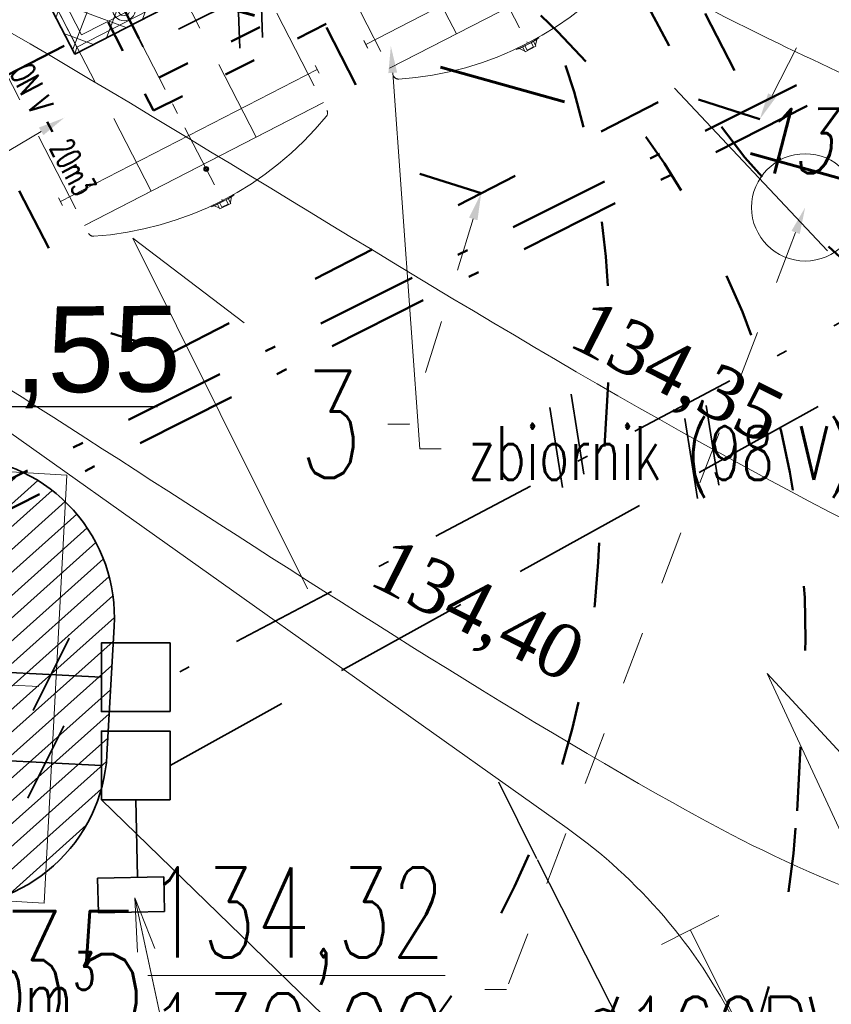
# Model space of a CAD drawing. Header units: metres. Extents: x 7472034 to 8440138, y 5890133 to 5961460.
# Tile 11 of 103: x 8439490.45 to 8439498.02, y 5890371.01 to 5890380.2. Entities that reach past the tile are written whole.
import ezdxf
from ezdxf import colors
from ezdxf.entities.mleader import LeaderData, LeaderLine
from ezdxf.math import Vec2, Vec3

# ---------------------------------------------------------------- set-up
doc = ezdxf.new("R2010")
doc.units = ezdxf.units.M
doc.header["$MEASUREMENT"] = 0
for name, pattern in [('$0$L218_500', [1, 0.5, -0.5]), ('ACAD_ISO03W100', [30, 12, -18]), ('ACAD_ISO10W100', [18, 12, -3, 0, -3]), ('CENTER', [2, 1.25, -0.25, 0.25, -0.25]), ('DASHDOT', [25.399999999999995, 12.7, -6.349999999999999, 0, -6.349999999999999]), ('DASHDOT2', [0.5, 0.25, -0.125, 0, -0.125]), ('DASHDOTX2', [2, 1, -0.5, 0, -0.5]), ('DASHED', [19.049999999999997, 12.7, -6.349999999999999])]:
    doc.linetypes.add(name, pattern=pattern)
doc.layers.get('0').update_dxf_attribs({"linetype": 'CONTINUOUS', "lineweight": 5})
for name, color, linetype, lineweight in [('### rzędne', 172, 'CONTINUOUS', 5), ('___DR.warstwice', 7, 'CONTINUOUS', 5), ('__GRANICA', 5, 'ACAD_ISO03W100', 80), ('_a_widok', 7, 'CONTINUOUS', 5), ('_IS.BLOK.KD.doziemne', 7, 'CONTINUOUS', 5), ('_IS.BLOK.T', 7, 'CONTINUOUS', 5), ('_IS.KD.B.studnia', 122, 'CONTINUOUS', 13), ('_IS.KD.opis.1', 138, 'CONTINUOUS', 18), ('_IS.KD.opis.2', 7, 'CONTINUOUS', 18), ('_IS.KD.ZB.rura', 120, 'ACAD_ISO03W100', 50), ('_T_LPG', 52, 'DASHDOT', 50), ('_T_ON_V', 181, 'ACAD_ISO03W100', 50), ('_T_strefa_opis', 178, 'CONTINUOUS', 18), ('_T_zbiornik.opis', 190, 'CONTINUOUS', 13), ('E_BLOK', 170, 'CONTINUOUS', 20), ('E_Kable_ziemia2', 10, 'DASHED', 35), ('E_Kanal_iskrob.', 10, 'DASHDOTX2', 35), ('E_Opis_Uziemienie', 170, 'CONTINUOUS', 20), ('PROJ-ULICE', 7, 'CONTINUOUS', 5), ('T_kreska', 8, 'CONTINUOUS', 5), ('T_strefa-8', 20, 'ACAD_ISO03W100', 50), ('T_strefa-Z1', 140, 'CONTINUOUS', 35), ('T_strefa-Z2', 210, 'CONTINUOUS', 35), ('właz', 7, 'CONTINUOUS', 5), ('ZAG-OBRYS050', 7, 'CONTINUOUS', 50), ('zbiorniki', 7, 'CONTINUOUS', 13), ('zlew', 7, 'CONTINUOUS', 9), ('zrębnica', 7, 'CONTINUOUS', 5)]:
    doc.layers.add(name, color=color, linetype=linetype, lineweight=lineweight)
doc.layers.add('_IS_NO', color=11, linetype='CONTINUOUS', lineweight=20, plot=False)
doc.layers.add('Kraw_parking', color=7, linetype='DASHED')
doc.styles.add('ARIAL', font='arial.ttf')
doc.styles.add('BP', font='romans.shx', dxfattribs={"width": 0.8})
doc.styles.add('RS', font='Romans.shx', dxfattribs={"width": 0.7})
doc.styles.get("Standard").update_dxf_attribs({"font": 'simplex.shx', "width": 0.75})
doc.styles.add('style2', font='romans.shx', dxfattribs={"width": 0.7, "oblique": 15})
doc.styles.add('wojtek 1', font='times.ttf', dxfattribs={"height": 0.6})
doc.linetypes.add('OGRODZENIE2', pattern='A,0.25,-0.1,[132,ltypeshp.shx,S=0.1,R=0,X=-0.1,Y=0],-0.1,1', length=1.45)
doc.dimstyles.get("Standard").update_dxf_attribs({"dimtxt": 1, "dimasz": 1, "dimexe": 1, "dimexo": 1, "dimgap": 1, "dimtad": 1, "dimtxsty": 'Standard', "dimcen": 2.5, "dimadec": 0, "dimazin": 0, "dimtfac": 1, "dimtmove": 0, "dimatfit": 3, "dimfxl": 0, "dimarcsym": 0})

# ---------------------------------------------------------------- blocks, each defined once
blk = doc.blocks.new('A$C5FF37710')
at = {"layer": '### rzędne', "color": 0, "lineweight": 13, "flags": 128}
for points in [[(43.43606907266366, 6.2478389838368), (41.80899405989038, 9.517322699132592), (42.84638476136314, 8.72716147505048)], [(49.25977627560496, 2.144460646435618), (47.72278775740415, 5.457248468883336), (48.60168974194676, 4.507757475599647)]]:
    blk.add_lwpolyline(points, dxfattribs=at)
blk = doc.blocks.new('*U44')
at = {"linetype": 'Continuous', "ltscale": 100}
for points in [[(19.91938772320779, 47.49779430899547), (22.58638233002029, -27.77697788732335)], [(-1.333497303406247, 37.63738609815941), (1.333497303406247, -37.63738609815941)]]:
    blk.add_lwpolyline(points, dxfattribs=at)
blk = doc.blocks.new('Studnia SK1_v2')
at = {"color": 0, "linetype": 'Continuous', "ltscale": 2}
blk.add_lwpolyline([(0, 0.6399999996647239), (0.6400000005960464, 0.6399999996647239), (0.6400000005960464, 0), (0, 0), (0, 0.6399999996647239)], dxfattribs=at)
blk = doc.blocks.new('*U46')
at = {"linetype": 'Continuous', "ltscale": 100}
for points in [[(14.02846421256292, 49.55829560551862), (25.78010649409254, -24.84132195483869)], [(-5.875821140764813, 37.19980878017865), (5.875821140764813, -37.19980878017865)]]:
    blk.add_lwpolyline(points, dxfattribs=at)
blk = doc.blocks.new('*U47')
at = {"linetype": 'Continuous', "ltscale": 100}
blk.add_lwpolyline([(16.69782834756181, 33.75697817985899), (-16.69782834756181, -33.75697817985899)], dxfattribs=at)
blk = doc.blocks.new('A$C57F34CC8')
at = {"layer": '__GRANICA', "color": 246, "lineweight": 60, "ltscale": 0.1}
blk.add_lwpolyline([(104.5474768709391, 61.49084398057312), (124.7534257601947, 8.664832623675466), (116.2782638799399, -2.598389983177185e-07), (87.50180485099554, 5.853071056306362), (75.53745610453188, 9.185393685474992), (65.1202681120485, 10.79332474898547), (52.65768154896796, 12.23814885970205), (35.11359243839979, 14.25579591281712), (31.17050394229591, 14.72508112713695), (-8.847564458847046e-07, 23.87893649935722)], dxfattribs=at)
blk = doc.blocks.new('A$C2C426404')
at = {"layer": '### rzędne', "color": 0, "lineweight": 25}
blk.add_line((53.00131371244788, 10.70334650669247), (49.57066087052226, 10.70334650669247), dxfattribs=at)
at = {"layer": '_IS_NO'}
for points, knots in [([(50.6228041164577, 30.56321178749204, 1.829566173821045e-06), (53.11749188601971, 30.21319374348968), (56.38514522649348, 30.67444155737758), (60.99540497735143, 30.04553546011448), (68.19327101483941, 22.54355850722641, -2.469325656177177e-08), (70.8769634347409, 19.46133922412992, 5.150448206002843e-09), (74.71212187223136, 14.31917844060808, -1.219795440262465e-09), (78.88802252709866, 13.86142715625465), (82.75564656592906, 12.70757211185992)], [0, 0, 0, 0, 7.578698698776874, 9.67195365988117, 16.27655537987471, 24.33370670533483, 30.35915105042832, 36.79354326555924, 36.79354326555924, 36.79354326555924, 36.79354326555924]), ([(22.24795573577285, 20.37028996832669, 1.829566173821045e-06), (26.42848519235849, 20.36833205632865, 2.595275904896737e-06), (34.77398029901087, 19.71811303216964, 3.653563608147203e-06), (38.92662956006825, 20.04217899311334, -5.197057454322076e-07), (43.77274004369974, 17.83557516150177, 1.833094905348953e-07), (51.08127841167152, 15.06439746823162, -1.538063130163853e-07), (58.09044384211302, 9.696452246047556, 2.324577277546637e-08), (65.34780037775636, 7.091900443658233, 5.796258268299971e-09), (69.6463277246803, 6.131249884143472)], [0, 0, 0, 0, 12.09868180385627, 16.72159260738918, 20.95800891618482, 26.67839108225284, 41.1845399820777, 48.39980958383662, 48.39980958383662, 48.39980958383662, 48.39980958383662])]:
    blk.add_open_spline(points, degree=3, knots=knots, dxfattribs=at)
at = {"layer": '_IS_NO', "ltscale": 0.1}
for points, knots in [([(55.69703794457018, 26.44192530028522, 8.07171421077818e-08), (60.47702913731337, 24.37489471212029, 4.118097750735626e-07), (65.41527824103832, 21.38608461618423, 8.932878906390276e-07), (68.42167646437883, 18.98607052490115, -1.681326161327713e-07), (71.60992970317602, 12.73766223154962), (75.29265419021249, 11.98629271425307, 1.662301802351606e-08), (79.75433884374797, 11.20084950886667)], [13.0881689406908, 13.0881689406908, 13.0881689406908, 13.0881689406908, 21.71831455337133, 28.5577747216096, 34.1003045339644, 40.71973107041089, 40.71973107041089, 40.71973107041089, 40.71973107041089]), ([(27.67626924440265, 23.09287754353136, 1.829566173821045e-06), (31.68315875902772, 23.09132452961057, 2.263426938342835e-06), (38.09081487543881, 23.52010669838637, 2.956097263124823e-06), (46.0190905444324, 20.44823641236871), (52.02710655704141, 18.01596992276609, 1.18983141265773e-07), (57.48081744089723, 14.61059598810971, 3.880691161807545e-08), (63.15046560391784, 12.16836789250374), (64.01579423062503, 9.527138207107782), (68.70553139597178, 8.717305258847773), (72.93792583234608, 7.781059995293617)], [0, 0, 0, 0, 11.95042031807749, 19.07916594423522, 25.47980302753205, 30.85202744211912, 32.94528240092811, 39.66304915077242, 46.67346183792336, 46.67346183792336, 46.67346183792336, 46.67346183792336]), ([(62.24621604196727, 5.30372504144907), (59.69645195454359, 6.006288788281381), (55.62225586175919, 8.04164257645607), (50.42614254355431, 11.82063606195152), (48.68161256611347, 12.5528353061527)], [0, 0, 0, 0, 3.912495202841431, 17.36439126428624, 17.36439126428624, 17.36439126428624, 17.36439126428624])]:
    blk.add_open_spline(points, degree=3, knots=knots, dxfattribs=at)
at = {"layer": '### rzędne', "color": 0, "linetype": 'CENTER', "lineweight": 25, "attachment_point": 1}
for s, insert, char_height, rotation, style in [('134,31', (58.55111750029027, 13.47682633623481, -2.023724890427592e-06), 0.6, 0.4319074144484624, 'style2'), ('134,55', (49.79619972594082, 11.62114398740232, 2.494056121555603e-06), 0.8, 0.43190741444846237, 'ARIAL')]:
    blk.add_mtext(s, dxfattribs=dict(at, insert=insert, char_height=char_height, rotation=rotation, style=style))
at = {"layer": '_IS_NO', "char_height": 0.5, "attachment_point": 1, "rotation": 333.25677433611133, "style": 'wojtek 1'}
for s, insert in [('134,35', (57.03684126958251, 11.72651315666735, 5.875330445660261e-07)), ('134,40', (55.17790017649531, 9.503100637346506, 5.875330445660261e-07))]:
    blk.add_mtext(s, dxfattribs=dict(at, insert=insert))
blk = doc.blocks.new('STUDNIA NAZB')
at = {"layer": 'właz', "lineweight": 0}
blk.add_lwpolyline([(-1255, 1255.000000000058), (-335, 1255.000000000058), (-335, 335.0000000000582), (-1255, 335.0000000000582)], close=True, dxfattribs=at)
at = {"layer": 'właz', "linetype": 'Continuous', "lineweight": 0}
for centre, radius in [((-795.0000000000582, 1225.000000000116), 105), ((-795.0000000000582, 1225.000000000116), 57), ((-795.0000000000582, 1045.000000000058), 30), ((-795.0000000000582, 845.0000000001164), 57), ((-795.0000000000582, 845.0000000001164), 57), ((-795.0000000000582, 405.0000000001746), 360), ((-795.0000000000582, 620.0000000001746), 82.5), ((-795.0000000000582, 620.0000000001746), 30), ((-981.1954618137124, 512.5000000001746), 82.5), ((-608.804538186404, 512.5000000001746), 82.5), ((-981.1954618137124, 512.5000000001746), 30), ((-608.804538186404, 512.5000000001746), 30), ((-981.1954618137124, 297.5000000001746), 82.5), ((-608.804538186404, 297.5000000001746), 82.5), ((-981.1954618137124, 297.5000000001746), 30), ((-608.804538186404, 297.5000000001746), 30), ((-795.0000000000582, 190.0000000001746), 82.5), ((-795.0000000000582, 190.0000000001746), 30)]:
    blk.add_circle(centre, radius, dxfattribs=at)
at = {"layer": 'zrębnica', "lineweight": 0}
for p, q in [((-1395.000000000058, 1385.000000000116), (-1395.000000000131, -14.99999999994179)), ((-195.0000000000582, 1385.000000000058), (-1395.000000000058, 1385.000000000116)), ((-1345.000000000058, 1335.000000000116), (-1395.000000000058, 1385.000000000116)), ((-245.0000000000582, 1335.000000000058), (-195.0000000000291, 1385.000000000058)), ((-195.0000000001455, -14.99999999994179), (-195.0000000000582, 1385.000000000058)), ((-1345.000000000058, 1335.000000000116), (-1370.406218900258, 1360.406218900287)), ((-1345.000000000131, 35.00000000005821), (-1345.000000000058, 1335.000000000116)), ((-245.0000000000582, 1335.000000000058), (-1345.000000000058, 1335.000000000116)), ((-245.0000000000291, 1335.000000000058), (-219.5937810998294, 1360.406218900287)), ((-245.0000000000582, 1335.000000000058), (-219.5961940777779, 1360.403805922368)), ((-245.0000000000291, 1335.000000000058), (-219.5961940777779, 1360.403805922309)), ((-245.0000000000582, 1335.000000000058), (-219.5961940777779, 1360.403805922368)), ((-245.0000000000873, 35.00000000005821), (-245.0000000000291, 1335.000000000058)), ((-245.0000000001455, 35.00000000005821), (-245.0000000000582, 1335.000000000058)), ((-1345.000000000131, 35.00000000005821), (-1395.000000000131, -14.99999999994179)), ((-245.0000000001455, 35.00000000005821), (-1345.000000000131, 35.00000000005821)), ((-245.0000000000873, 35.00000000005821), (-195.0000000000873, -14.99999999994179)), ((-245.0000000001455, 35.00000000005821), (-219.5961940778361, 9.596194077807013)), ((-195.0000000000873, -14.99999999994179), (-1395.000000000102, -14.99999999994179))]:
    blk.add_line(p, q, dxfattribs=at)
blk = doc.blocks.new('A$C362D00BD')
for p, q in [((53.03513448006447, 209.9266782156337), (8.733805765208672, 174.0000073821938)), ((54.81438433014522, 234.0000073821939), (64.52464918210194, 234.0000073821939)), ((-3.2857888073e-06, 174.0000073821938), (-3.2857888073e-06, 60.00000738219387)), ((-3.2857888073e-06, 174.0000073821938), (51.14118776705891, 174.0000073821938)), ((-3.2857888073e-06, 60.00000738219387), (51.14118776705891, 60.00000738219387)), ((53.03513448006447, 24.07333654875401), (8.733805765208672, 60.00000738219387)), ((54.81438433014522, 7.3821938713e-06), (64.52464918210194, 7.3821938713e-06))]:
    blk.add_line(p, q)
blk.add_arc((1474.083330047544, 117.0000073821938), 1424.083333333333, 175.2873750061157, 184.7126249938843)
blk = doc.blocks.new('A$C58F05183')
blk.add_lwpolyline([(36.00002397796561, 22.99995944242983), (23.00002397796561, 35.99995944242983), (10.00002397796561, 22.99995944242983), (23.00002397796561, 9.999959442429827)], close=True)
for radius in [23, 18]:
    blk.add_circle((23.00002397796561, 22.99995944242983), radius)
blk = doc.blocks.new('podziemne zbiorniki paliwa')
at = {"layer": 'zbiorniki', "linetype": 'DASHED', "lineweight": 20, "ltscale": 0.06}
for p, q in [((7707303.57828378, 5842707.282090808), (7707299.356118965, 5842716.528105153)), ((7707301.304171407, 5842706.24362419), (7707297.082006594, 5842715.489638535)), ((7707300.667419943, 5842705.952853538), (7707296.445255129, 5842715.198867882))]:
    blk.add_line(p, q, dxfattribs=at)
at = {"layer": 'zbiorniki', "linetype": 'DASHED', "lineweight": 0}
for p, q in [((7707297.110031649, 5842715.412059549), (7707299.3843155, 5842716.450604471)), ((7707297.110031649, 5842715.412059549), (7707299.384144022, 5842716.450526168)), ((7707297.116610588, 5842715.415063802), (7707299.39072296, 5842716.453530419)), ((7707298.002005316, 5842716.249479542), (7707298.179386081, 5842716.330479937)), ((7707298.041985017, 5842716.317206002), (7707298.102021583, 5842716.344621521)), ((7707298.060677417, 5842716.276271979), (7707298.041985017, 5842716.317206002)), ((7707298.120713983, 5842716.303687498), (7707298.102021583, 5842716.344621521)), ((7707298.1832932, 5842716.321923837), (7707298.179386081, 5842716.330479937)), ((7707297.154230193, 5842715.102443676), (7707299.602205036, 5842716.220304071)), ((7707298.005912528, 5842716.240923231), (7707298.002005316, 5842716.249479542)), ((7707299.585589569, 5842716.256689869), (7707299.618820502, 5842716.183918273)), ((7707299.585589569, 5842716.256689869), (7707299.618820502, 5842716.183918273)), ((7707299.586413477, 5842716.257066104), (7707299.619644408, 5842716.184294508)), ((7707294.199167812, 5842714.082822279), (7707296.473451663, 5842715.121367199)), ((7707294.199167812, 5842714.082822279), (7707296.473280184, 5842715.121288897)), ((7707294.20574675, 5842714.08582653), (7707296.479859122, 5842715.124293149)), ((7707297.137614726, 5842715.138829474), (7707297.170845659, 5842715.066057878)), ((7707297.137614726, 5842715.138829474), (7707297.170845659, 5842715.066057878)), ((7707297.138438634, 5842715.139205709), (7707297.171669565, 5842715.066434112)), ((7707295.131121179, 5842714.987968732), (7707295.191157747, 5842715.01538425)), ((7707295.209850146, 5842714.974450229), (7707295.191157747, 5842715.01538425)), ((7707295.09114148, 5842714.920242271), (7707295.268522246, 5842715.001242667)), ((7707295.095048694, 5842714.91168596), (7707295.09114148, 5842714.920242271)), ((7707295.149813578, 5842714.947034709), (7707295.131121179, 5842714.987968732)), ((7707295.272429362, 5842714.992686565), (7707295.268522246, 5842715.001242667)), ((7707296.674725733, 5842714.927452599), (7707296.707956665, 5842714.854681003)), ((7707296.674725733, 5842714.927452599), (7707296.707956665, 5842714.854681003)), ((7707296.675549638, 5842714.927828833), (7707296.708780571, 5842714.855057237)), ((7707294.243366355, 5842713.773206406), (7707296.691341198, 5842714.8910668))]:
    blk.add_line(p, q, dxfattribs=at)
at = {"layer": 'zbiorniki', "linetype": 'ACAD_ISO10W100', "lineweight": 0, "ltscale": 0.05}
for p, q in [((7707302.565687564, 5842706.490305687), (7707298.094602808, 5842716.281423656)), ((7707299.654823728, 5842705.161068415), (7707295.183738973, 5842714.952186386))]:
    blk.add_line(p, q, dxfattribs=at)
at = {"layer": 'zbiorniki', "linetype": 'DASHED', "lineweight": 0, "ltscale": 0.06}
for p, q in [((7707298.753516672, 5842716.162552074), (7707302.907383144, 5842707.066102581)), ((7707297.752907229, 5842715.705626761), (7707301.9067737, 5842706.609177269)), ((7707295.842652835, 5842714.833314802), (7707299.996519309, 5842705.736865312))]:
    blk.add_line(p, q, dxfattribs=at)
at = {"layer": 'zbiorniki', "linetype": 'DASHED', "lineweight": 20, "ltscale": 100}
for centre in [(7707299.365331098, 5842713.498687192), (7707296.45446726, 5842712.169449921)]:
    blk.add_arc(centre, 3.059145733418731, 91.04146909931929, 138.0458678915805, dxfattribs=at)
at = {"layer": 'zbiorniki', "linetype": 'DASHED', "lineweight": 0, "ltscale": 100}
for centre, start, end in [((7707299.310636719, 5842716.507335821), 24.54366772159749, 91.04146909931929), ((7707297.12748884, 5842715.510407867), 138.0458678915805, 204.5436677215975), ((7707296.399772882, 5842715.178098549), 24.54366772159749, 91.04146909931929)]:
    blk.add_arc(centre, 0.04999999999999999, start, end, dxfattribs=at)
at = {"layer": 'zbiorniki', "linetype": 'DASHED', "lineweight": 0, "ltscale": 100, "xscale": 0.001000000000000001, "yscale": 0.001000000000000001, "zscale": 0.001000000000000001, "rotation": 294.5436678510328}
for name, p in [('A$C362D00BD', (7707297.963497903, 5842716.286861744)), ('A$C58F05183', (7707298.20150243, 5842715.991956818)), ('A$C58F05183', (7707298.20150243, 5842715.991956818)), ('A$C362D00BD', (7707295.052634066, 5842714.957624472))]:
    blk.add_blockref(name, p, dxfattribs=at)
at = {"layer": 'zlew', "ltscale": 0.3, "xscale": 0.001, "yscale": 0.001, "zscale": 0.001, "rotation": 24.54366785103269}
blk.add_blockref('STUDNIA NAZB', (7707300.158877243, 5842713.674799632), dxfattribs=at)
at = {"layer": '_T_zbiornik.opis', "style": 'BP', "width": 0.6}
blk.add_text('ON V - 20m3', height=0.228, rotation=115.1465872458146, dxfattribs=at).set_placement((7707300.023942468, 5842714.992949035, -5.307700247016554e-07))
blk = doc.blocks.new('Elektryk_v3')
at = {"layer": 'E_Kable_ziemia2', "color": 1, "ltscale": 0.1}
blk.add_lwpolyline([(8.019747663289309, -62.25693038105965), (-6.684705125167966, -74.94996593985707), (-17.72681949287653, -81.06291808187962)], dxfattribs=at)
blk.add_lwpolyline([(-17.77836190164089, -82.4249293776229), (-18.39601974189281, -82.43798851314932), (-18.40287295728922, -82.11385196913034), (-17.78521512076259, -82.10079283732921)], close=True, dxfattribs=at)
at = {"layer": 'E_Kanal_iskrob.', "color": 1}
for points in [[(7.679727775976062, -61.57290587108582), (-17.97769471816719, -74.3612812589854), (-20.94951195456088, -68.55752696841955)], [(7.679727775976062, -61.57290587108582), (-6.941118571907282, -74.53193936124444), (-17.72681949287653, -80.23677580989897)], [(-18.36681949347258, -80.24135993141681), (-20.44831719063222, -80.13273417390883)], [(-18.36681949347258, -81.06291808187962), (-20.43221693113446, -80.96137079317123)], [(-18.04681949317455, -81.38291808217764), (-18.03153136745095, -82.10600069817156)]]:
    blk.add_lwpolyline(points, dxfattribs=at)
at = {"layer": 'E_Kable_ziemia2', "ltscale": 0.1, "xscale": 0.01, "yscale": 0.01, "zscale": 0.01}
blk.add_blockref('*U46', (-12.86969081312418, -78.20185105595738), dxfattribs=at)
at = {"layer": 'E_Kable_ziemia2', "color": 1, "ltscale": 0.1, "xscale": 0.01, "yscale": 0.01, "zscale": 0.01}
for p in [(-18.83612719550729, -80.21383760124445), (-18.8855559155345, -81.03156219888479)]:
    blk.add_blockref('*U47', p, dxfattribs=at)
at = {"layer": 'E_Kanal_iskrob.', "color": 1, "xscale": 0.01, "yscale": 0.01, "zscale": 0.01}
blk.add_blockref('*U44', (-17.090640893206, -73.99909295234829), dxfattribs=at)
at = {"layer": 'E_Kanal_iskrob.', "xscale": 0.01, "yscale": 0.01, "zscale": 0.01}
blk.add_blockref('*U46', (-14.1283707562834, -78.09839546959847), dxfattribs=at)
at = {"layer": 'E_Kanal_iskrob.', "color": 1, "rotation": 180}
for p in [(-17.72681949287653, -79.92135993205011), (-17.72681949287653, -80.74291808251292)]:
    blk.add_blockref('Studnia SK1_v2', p, dxfattribs=at)
at = {"layer": 'E_Opis_Uziemienie', "color": 0, "linetype": 'Continuous', "lineweight": 20, "annotation_type": 0, "has_hookline": 1, "hookline_direction": 0, "text_width": 1.183333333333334}
blk.add_leader([(-18.05505258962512, -82.2987546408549), (-17.62509229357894, -84.29739572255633), (-17.12509229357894, -84.29739572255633)], dimstyle='Standard', override={"dimasz": 0.5, "dimexo": 0.06, "dimtad": 1, "dimldrblk": 'Open'}, dxfattribs=at)
blk = doc.blocks.new('JPII.KD_aktualizacja rzędnych_20.12.2024')
at = {"layer": '_IS.KD.B.studnia', "ltscale": 0.1}
blk.add_circle((8438638.152601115, 5890674.253034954), 0.5, dxfattribs=at)
at = {"layer": '_IS.KD.ZB.rura', "ltscale": 0.05}
for p, q in [((8438633.785056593, 5890682.729557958), (8438637.923587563, 5890674.697504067)), ((8438630.940591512, 5890681.263604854), (8438634.357523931, 5890674.632028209)), ((8438628.077609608, 5890679.739738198), (8438631.474709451, 5890673.146652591)), ((8438630.712138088, 5890675.485562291), (8438631.289947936, 5890675.783279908)), ((8438632.24941631, 5890672.898814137), (8438636.95428781, 5890675.323008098)), ((8438637.728994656, 5890675.075169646), (8438636.95428781, 5890675.323008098)), ((8438635.13223079, 5890674.384189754), (8438634.357523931, 5890674.632028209)), ((8438632.24941631, 5890672.898814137), (8438631.474709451, 5890673.146652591))]:
    blk.add_line(p, q, dxfattribs=at)
at = {"layer": '_IS.KD.opis.1'}
ml = blk.add_multileader_mtext('Standard', dxfattribs=at)
ml.set_content('\\A1;{\\C134;W8\\H0.7x;\\C256;\\S134,30/133,52;}', color=256, style='RS')
ml.set_leader_properties()
ml.build(insert=Vec2(0, 0))
ml.multileader.update_dxf_attribs({"text_left_attachment_type": 2, "text_right_attachment_type": 2, "dogleg_length": 0.2, "arrow_head_size": 0.25})
ctx = ml.context
ctx.base_point, ctx.char_height, ctx.arrow_head_size, ctx.landing_gap_size, ctx.plane_origin, ctx.plane_x_axis, ctx.plane_y_axis = Vec3(8438638.177574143, 5890684.770425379), 1.2, 0.25, 0.3, Vec3(8438600.440625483, 5890662.110855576), Vec3(0.4562399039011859, -0.8898568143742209), Vec3(0.8898568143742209, 0.4562399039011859)
ctx.left_attachment, ctx.right_attachment, ctx.text_align_type = 2, 2, 1
notes = []
notes.append((ctx, [(1, (1, 1, 0), (8438640.599295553, 5890680.047065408), (-0.4562399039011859, 0.8898568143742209), 0.2000000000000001, [(3, [(8438640.3417516, 5890674.628908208)], 0, [])])]))
ctx.mtext.insert, ctx.mtext.text_direction, ctx.mtext.rotation, ctx.mtext.width, ctx.mtext.alignment, ctx.mtext.flow_direction = Vec3(8438640.357247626, 5890683.017844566), Vec3(0.4562399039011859, -0.8898568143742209), 5.186154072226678, 6.184238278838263, 2, 5
ml = blk.add_multileader_mtext('Standard', dxfattribs=at)
ml.set_content('\\A1;{\\C132;D35\\H0.7x;\\C256;\\S134,32/132,00;}', color=256, style='RS')
ml.set_leader_properties()
ml.build(insert=Vec2(0, 0))
ml.multileader.update_dxf_attribs({"text_left_attachment_type": 2, "text_right_attachment_type": 2, "dogleg_length": 0.2, "arrow_head_size": 0.25})
ctx = ml.context
ctx.base_point, ctx.char_height, ctx.arrow_head_size, ctx.landing_gap_size, ctx.plane_origin = Vec3(8438629.458681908, 5890666.958852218), 1.2, 0.25, 0.3, Vec3(8438575.667332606, 5890644.599730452)
ctx.left_attachment, ctx.right_attachment, ctx.text_align_type = 2, 2, 1
notes.append((ctx, [(1, (1, 1, 0), (8438635.366681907, 5890666.958852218), (-1, 0), 0.2, [(3, [(8438638.152601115, 5890674.253034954)], 0, [])])]))
ctx.mtext.insert, ctx.mtext.width, ctx.mtext.alignment, ctx.mtext.flow_direction = Vec3(8438632.312681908, 5890668.098852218), 7.003751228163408, 2, 5
at = {"layer": '_IS.KD.opis.2'}
ml = blk.add_multileader_mtext('Standard', dxfattribs=at)
ml.set_content('\\A1;1', color=256, style='RS')
ml.set_leader_properties()
ml.build(insert=Vec2(0, 0))
ml.multileader.update_dxf_attribs({"text_left_attachment_type": 2, "text_right_attachment_type": 2, "dogleg_length": 0.2, "arrow_head_size": 0.25})
ctx = ml.context
ctx.base_point, ctx.char_height, ctx.arrow_head_size, ctx.landing_gap_size, ctx.plane_origin = Vec3(8438639.005687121, 5890677.166302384), 1, 0.25, 0.3, Vec3(8438574.845001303, 5890643.798475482)
ctx.left_attachment, ctx.right_attachment, ctx.text_align_type = 2, 2, 1
notes.append((ctx, [(0, (1, 1, 0), (8438638.805687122, 5890677.166302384), (1, 0), 0.2, [(0, [(8438637.728994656, 5890675.075169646)], 0, [])])]))
ctx.mtext.insert, ctx.mtext.width, ctx.mtext.alignment, ctx.mtext.flow_direction = Vec3(8438639.389020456, 5890677.666302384), 3.033132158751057, 2, 5
ml = blk.add_multileader_mtext('Standard', dxfattribs=at)
ml.set_content('\\A1;3', color=256, style='RS')
ml.set_leader_properties()
ml.build(insert=Vec2(0, 0))
ml.multileader.update_dxf_attribs({"text_left_attachment_type": 2, "text_right_attachment_type": 2, "dogleg_length": 0.2, "arrow_head_size": 0.25})
ctx = ml.context
ctx.base_point, ctx.char_height, ctx.arrow_head_size, ctx.landing_gap_size, ctx.plane_origin = Vec3(8438633.19642272, 5890672.230370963), 1, 0.25, 0.3, Vec3(8438572.248237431, 5890643.107495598)
ctx.left_attachment, ctx.right_attachment, ctx.text_align_type = 2, 2, 1
notes.append((ctx, [(1, (1, 1, 0), (8438634.463089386, 5890672.230370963), (-1, 0), 0.2, [(0, [(8438635.13223079, 5890674.384189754)], 0, [])])]))
ctx.mtext.insert, ctx.mtext.width, ctx.mtext.alignment, ctx.mtext.flow_direction = Vec3(8438633.729756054, 5890672.730370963), 3.033132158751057, 2, 5
ml = blk.add_multileader_mtext('Standard', dxfattribs=at)
ml.set_content('\\A1;{\\H0.7x;\\S%%C160PVC/1,0%;}', color=256, style='RS')
ml.set_leader_properties()
ml.build(insert=Vec2(0, 0))
ml.multileader.update_dxf_attribs({"text_left_attachment_type": 2, "text_right_attachment_type": 2, "dogleg_length": 0.2, "arrow_head_size": 0.25})
ctx = ml.context
ctx.base_point, ctx.char_height, ctx.arrow_head_size, ctx.landing_gap_size, ctx.plane_origin = Vec3(8438635.676882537, 5890666.008556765), 1, 0.25, 0.3, Vec3(8438586.147085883, 5890644.868692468)
ctx.left_attachment, ctx.right_attachment, ctx.text_align_type = 2, 2, 1
notes.append((ctx, [(1, (1, 1, 0), (8438639.58021587, 5890666.008556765), (-1, 0), 0.2, [(3, [(8438639.757773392, 5890673.458677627)], 0, [])])]))
ctx.mtext.insert, ctx.mtext.width, ctx.mtext.alignment, ctx.mtext.flow_direction = Vec3(8438637.528549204, 5890666.891890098), 3.033132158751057, 2, 5
for ctx, leaders in notes:
    for number, flags, end, landing, length, lines in leaders:
        leader = LeaderData()
        leader.index, (leader.has_last_leader_line, leader.has_dogleg_vector, leader.attachment_direction) = number, flags
        leader.last_leader_point, leader.dogleg_vector, leader.dogleg_length = Vec3(end), Vec3(landing), length
        for number, points, colour, breaks in lines:
            line = LeaderLine()
            line.index, line.vertices, line.color, line.breaks = number, Vec3.list(points), colors.encode_raw_color(colour), breaks
            leader.lines.append(line)
        ctx.leaders.append(leader)
blk = doc.blocks.new('JPII.T.0')
at = {"layer": 'T_kreska'}
h = blk.add_hatch(dxfattribs=at)
h.set_pattern_fill('ANSI37', color=256, scale=0.08, angle=114.5436678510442, style=0)
h.set_pattern_definition([(159.5436678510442, (106818.5489128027, -81257.50804313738), (-0.08877132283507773, -0.2379824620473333), []), (249.5436678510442, (106818.5489128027, -81257.50804313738), (0.2379824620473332, -0.08877132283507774), [])])
h.paths.add_polyline_path([(7471988.662730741, 5961425.55182159), (7471987.59603235, 5961425.002135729), (7471988.237332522, 5961423.757654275), (7471989.304030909, 5961424.307340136)])
h = blk.add_hatch(dxfattribs=at)
h.set_pattern_fill('ANSI31', color=256, scale=0.05, angle=176.8047918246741, style=0)
h.set_pattern_definition([(221.8047918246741, (201.7021676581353, 41.66252626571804), (0.1058219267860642, -0.1183354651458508), [])])
edge = h.paths.add_edge_path()
edge.add_arc((7471987.040871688, 5961417.307771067), 1.500000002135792, 266.8137519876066, 356.8137519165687)
edge.add_line((7471988.538552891, 5961417.224398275), (7471988.605251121, 5961418.422543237))
edge.add_arc((7471987.107569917, 5961418.505916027), 1.500000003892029, 356.813751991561, 446.8137518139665)
edge.add_line((7471987.190942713, 5961420.003597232), (7471985.393725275, 5961420.103644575))
edge.add_arc((7471985.310352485, 5961418.605963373), 1.500000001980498, 86.81375202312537, 176.8137518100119)
edge.add_line((7471983.812671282, 5961418.689336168), (7471983.74597305, 5961417.49119121))
edge.add_arc((7471985.24365425, 5961417.407818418), 1.500000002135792, 176.8137519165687, 266.8137518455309)
edge.add_line((7471985.160281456, 5961415.910137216), (7471986.957498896, 5961415.810089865))
at = {"layer": '_IS_NO', "ltscale": 0.1}
blk.add_line((7471995.255694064, 5961421.925193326), (7471993.82836721, 5961423.43963558), dxfattribs=at)
at = {"layer": '_T_LPG', "ltscale": 0.075, "extrusion": (-2.154253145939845e-06, 2.049929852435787e-06, -0.9999999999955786)}
for points, elevation in [([(-7471986.461764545, 5961417.806569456), (-7471986.517736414, 5961418.812029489, 0.2744024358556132), (-7471986.946320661, 5961419.449253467), (-7471997.49804669, 5961424.736882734)], -3.876076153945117), ([(-7471986.711317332, 5961417.791582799), (-7471986.767349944, 5961418.79813402, 0.2772874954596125), (-7471987.058915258, 5961419.226044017), (-7471997.764404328, 5961424.639812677)], -3.876076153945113)]:
    blk.add_lwpolyline(points, format="xyb", dxfattribs=dict(at, elevation=elevation))
at = {"layer": '_T_ON_V', "ltscale": 0.025}
for points in [[(7471988.697390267, 5961424.174723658), (7471989.024911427, 5961423.539149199), (7471993.00411252, 5961425.531910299), (7471994.576671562, 5961426.810668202), (7471998.464490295, 5961428.81412017), (7472000.170539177, 5961434.147899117), (7471999.085488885, 5961436.314557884)], [(7471988.205502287, 5961424.722784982), (7471988.972940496, 5961423.233525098), (7471993.140569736, 5961425.320649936), (7471994.714260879, 5961426.600328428), (7471998.125206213, 5961428.358040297), (7471998.691960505, 5961427.226329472)]]:
    blk.add_lwpolyline(points, dxfattribs=at)
at = {"layer": '_T_strefa_opis'}
blk.add_line((7471992.368643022, 5961413.037266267), (7471988.487333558, 5961416.806196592), dxfattribs=at)
at = {"layer": 'T_strefa-8', "ltscale": 0.05, "flags": 128}
for points in [[(7472004.333254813, 5961420.656077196), (7472005.221839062, 5961421.104309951, 0.4132234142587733), (7472008.773657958, 5961431.825863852), (7472008.54997881, 5961432.273043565, 0.414350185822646), (7471997.81294429, 5961435.847367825), (7471996.918634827, 5961435.399512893, 0.4169632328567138), (7471993.381558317, 5961424.597218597), (7471993.610962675, 5961424.149661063, 0.4123217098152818)], [(7471994.971875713, 5961416.700746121), (7471995.038573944, 5961417.898891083, 0.4142135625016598), (7471987.495595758, 5961426.331179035), (7471985.698378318, 5961426.431226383, 0.4142135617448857), (7471977.26609037, 5961418.888248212), (7471977.199392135, 5961417.690103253, 0.414213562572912), (7471984.74237031, 5961409.257815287), (7471986.539587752, 5961409.157767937, 0.4142135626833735)]]:
    blk.add_lwpolyline(points, format="xyb", close=True, dxfattribs=at)
at = {"layer": 'T_strefa-8', "ltscale": 0.05, "elevation": 3.501221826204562e-08, "flags": 128}
blk.add_lwpolyline([(7471976.616818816, 5961421.614425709), (7471976.523736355, 5961419.947021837, 0.4142135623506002), (7471984.06539577, 5961411.513554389), (7471984.684431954, 5961411.478996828, 0.4142135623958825), (7471993.117899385, 5961419.020656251), (7471993.210981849, 5961420.688060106, 0.4142135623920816), (7471985.669322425, 5961429.121527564), (7471985.050286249, 5961429.156085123, 0.4142135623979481)], format="xyb", close=True, dxfattribs=at)
at = {"layer": 'T_strefa-Z1'}
blk.add_lwpolyline([(7471988.237332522, 5961423.757654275), (7471989.304030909, 5961424.307340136), (7471988.662730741, 5961425.55182159), (7471987.59603235, 5961425.002135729)], close=True, dxfattribs=at)
at = {"layer": 'T_strefa-Z2'}
blk.add_lwpolyline([(7471988.538552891, 5961417.224398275), (7471988.605251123, 5961418.422543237, 0.4142135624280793), (7471987.190942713, 5961420.003597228), (7471985.393725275, 5961420.103644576, 0.414213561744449), (7471983.812671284, 5961418.689336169), (7471983.74597305, 5961417.49119121, 0.4142135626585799), (7471985.160281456, 5961415.910137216), (7471986.957498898, 5961415.810089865, 0.4142135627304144)], format="xyb", close=True, dxfattribs=at)
at = {"layer": 'zbiorniki', "color": 0, "linetype": 'DASHDOT2', "lineweight": 5}
blk.add_line((7471987.90194592, 5961417.860765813), (7471979.812485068, 5961418.311089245), dxfattribs=at)
at = {"layer": 'zbiorniki', "linetype": 'Continuous', "lineweight": 15, "rotation": 182.7190701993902}
blk.add_blockref('podziemne zbiorniki paliwa', (14893438.24846277, 12163186.46917745), dxfattribs=at)
at = {"layer": '_T_zbiornik.opis'}
ml = blk.add_multileader_mtext('Standard', dxfattribs=at)
ml.set_content('\\A1;zbiornik (98 V) 15m{\\H0.7x;\\S3^ ;}', color=256, style='RS')
ml.set_leader_properties()
ml.build(insert=Vec2(0, 0))
ml.multileader.update_dxf_attribs({"text_left_attachment_type": 2, "text_right_attachment_type": 2, "dogleg_length": 0.2, "arrow_head_size": 0.25})
ctx = ml.context
ctx.base_point, ctx.char_height, ctx.arrow_head_size, ctx.landing_gap_size, ctx.plane_origin = Vec3(7471991.655047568, 5961420.077755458), 0.5, 0.25, 0.25, Vec3(7472013.323415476, 5961423.66172984)
ctx.left_attachment, ctx.right_attachment = 2, 2
notes = []
notes.append((ctx, [(0, (1, 1, 0), (7471991.455047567, 5961420.077755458), (1, 0), 0.2, [(0, [(7471991.184984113, 5961423.83321841)], 0, [])])]))
ctx.mtext.insert, ctx.mtext.width, ctx.mtext.line_spacing_factor, ctx.mtext.flow_direction = Vec3(7471991.905047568, 5961420.458707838), 8.718427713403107, 0.6, 5
ml = blk.add_multileader_mtext('Standard', dxfattribs=at)
ml.set_content('\\A1;zbiornik (ON V) 20m{\\H0.7x;\\S3^ ;}', color=256, style='RS')
ml.set_leader_properties()
ml.build(insert=Vec2(0, 0))
ml.multileader.update_dxf_attribs({"text_left_attachment_type": 2, "text_right_attachment_type": 2, "dogleg_length": 0.5, "arrow_head_size": 0.25})
ctx = ml.context
ctx.base_point, ctx.char_height, ctx.arrow_head_size, ctx.landing_gap_size, ctx.plane_origin = Vec3(7471979.198958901, 5961421.924812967), 0.5, 0.25, 0.25, Vec3(7471998.067326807, 5961425.508787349)
ctx.left_attachment, ctx.right_attachment = 2, 2
notes.append((ctx, [(1, (1, 1, 0), (7471986.028958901, 5961421.924812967), (-1, 0), 0.5, [(0, [(7471988.140260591, 5961423.164901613)], 0, [])])]))
ctx.mtext.insert, ctx.mtext.width, ctx.mtext.flow_direction = Vec3(7471979.448958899, 5961422.305765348), 12.44153820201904, 5
ml = blk.add_multileader_mtext('Standard', dxfattribs=at)
ml.set_content('\\A1;zbiornik (LPG) 20m{\\H0.7x;\\S3^ ;}', color=256, style='RS')
ml.set_leader_properties()
ml.build(insert=Vec2(0, 0))
ml.multileader.update_dxf_attribs({"text_left_attachment_type": 2, "text_right_attachment_type": 2, "dogleg_length": 0.2, "arrow_head_size": 0.25})
ctx = ml.context
ctx.base_point, ctx.char_height, ctx.arrow_head_size, ctx.landing_gap_size, ctx.plane_origin = Vec3(7471983.336522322, 5961415.00303891), 0.5, 0.25, 0.25, Vec3(7472004.929681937, 5961419.131353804)
ctx.left_attachment, ctx.right_attachment = 2, 2
notes.append((ctx, [(0, (1, 1, 0), (7471983.136522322, 5961415.00303891), (1, 0), 0.2, [(0, [(7471982.514178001, 5961417.337323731)], 0, [])])]))
ctx.mtext.insert, ctx.mtext.width, ctx.mtext.line_spacing_factor, ctx.mtext.flow_direction = Vec3(7471983.586522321, 5961415.383991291), 5.707220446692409, 0.6, 5
for ctx, leaders in notes:
    for number, flags, end, landing, length, lines in leaders:
        leader = LeaderData()
        leader.index, (leader.has_last_leader_line, leader.has_dogleg_vector, leader.attachment_direction) = number, flags
        leader.last_leader_point, leader.dogleg_vector, leader.dogleg_length = Vec3(end), Vec3(landing), length
        for number, points, colour, breaks in lines:
            line = LeaderLine()
            line.index, line.vertices, line.color, line.breaks = number, Vec3.list(points), colors.encode_raw_color(colour), breaks
            leader.lines.append(line)
        ctx.leaders.append(leader)

msp = doc.modelspace()

# ---------------------------------------------------------------- linework, layer by layer
at = {"layer": '_a_widok'}
msp.add_line((8439495.555644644, 5890372.655868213), (8439480.81217064, 5890383.126065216), dxfattribs=at)
msp.add_arc((8439492.66060665, 5890368.579257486), 5, 26.65294596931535, 54.61922734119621, dxfattribs=at)
at = {"layer": 'Kraw_parking', "color": 0}
for p, q in [((8439495.273361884, 5890372.370255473), (8439494.91788047, 5890373.087302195)), ((8439497.963342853, 5890367.082590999), (8439495.277068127, 5890372.362692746))]:
    msp.add_line(p, q, dxfattribs=at)
at = {"layer": 'PROJ-ULICE', "color": 251, "ltscale": 2}
for points in [[(8439496.969719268, 5890371.842336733), (8439496.43354289, 5890371.573050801)], [(8439497.688381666, 5890369.741732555), (8439496.701493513, 5890371.707962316)]]:
    msp.add_lwpolyline(points, dxfattribs=at)
at = {"layer": 'ZAG-OBRYS050', "linetype": 'OGRODZENIE2', "lineweight": 9, "ltscale": 1.2}
msp.add_lwpolyline([(8439490.678913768, 5890371.956837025), (8439482.55041443, 5890372.440399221), (8439482.823301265, 5890376.431193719), (8439490.888715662, 5890375.949107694)], close=True, dxfattribs=at)

# ---------------------------------------------------------------- block references
at = {"layer": '___DR.warstwice', "color": 0, "linetype": 'Continuous', "ltscale": 0.2}
msp.add_blockref('A$C2C426404', (8439438.733810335, 5890365.88383195), dxfattribs=at)
at = {"layer": '___DR.warstwice', "ltscale": 0.1}
msp.add_blockref('A$C5FF37710', (8439449.697574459, 5890368.641764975), dxfattribs=at)
at = {"layer": '__GRANICA', "color": 1, "linetype": 'Continuous', "ltscale": 0.2}
msp.add_blockref('A$C57F34CC8', (8439413.808154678, 5890371.967410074), dxfattribs=at)
at = {"layer": '_IS.BLOK.KD.doziemne', "linetype": '$0$L218_500'}
msp.add_blockref('JPII.KD_aktualizacja rzędnych_20.12.2024', (859.6212462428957, -295.8072097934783), dxfattribs=at)
at = {"layer": '_IS.BLOK.T'}
msp.add_blockref('JPII.T.0', (967502.7259393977, -71043.88350130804), dxfattribs=at)
at = {"layer": 'E_BLOK'}
msp.add_blockref('Elektryk_v3', (8439509.580092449, 5890454.305613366), dxfattribs=at)

doc.saveas('drawing.dxf')
